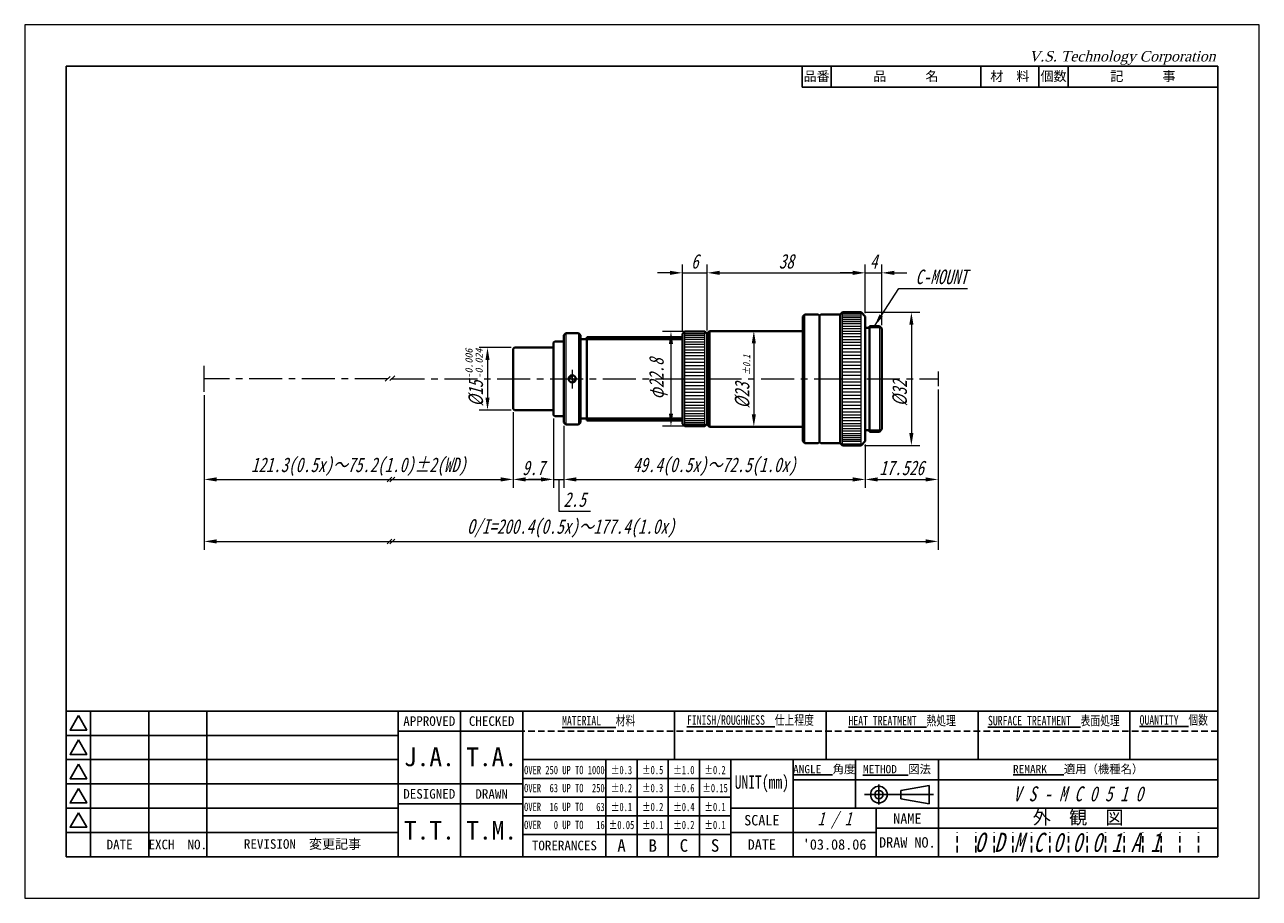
# Model space of a CAD drawing. Header units: millimetres. Extents: x 0 to 297, y 0 to 210.
import ezdxf

# ---------------------------------------------------------------- set-up
doc = ezdxf.new("R2010")
doc.units = ezdxf.units.MM
doc.header["$LTSCALE"] = 0.25
doc.linetypes.add('CENTER', pattern=[50.8, 31.75, -6.35, 6.35, -6.35])
doc.linetypes.add('HIDDEN', pattern=[9.525, 6.35, -3.175])
for name, color, linetype, lineweight in [('11-太線', 7, 'Continuous', 40), ('12-中線', 7, 'Continuous', 20), ('2-中心線', 5, 'CENTER', 20), ('4-寸法線', 5, 'Continuous', 20), ('6-図面枠', 5, 'Continuous', 25), ('補助線', 254, 'Continuous', 0)]:
    doc.layers.add(name, color=color, linetype=linetype, lineweight=lineweight)
doc.styles.add('(TNK)aSS', font='MS Gothic.ttf', dxfattribs={"width": 0.75, "oblique": 15, "height": 3.5})
doc.styles.add('italic_01', font='MS Gothic.ttf', dxfattribs={"width": 0.75, "oblique": 15, "height": 2})
doc.styles.add('narrow_01', font='MS Gothic.ttf', dxfattribs={"width": 0.75, "height": 2})
doc.styles.add('VST', font='CENTURY.TTF', dxfattribs={"oblique": 15, "height": 2.5})
doc.dimstyles.new('TMIZO', dxfattribs={"dimscale": 0, "dimtxt": 3.5, "dimasz": 3, "dimexe": 2, "dimexo": 0.8, "dimgap": 1, "dimtad": 3, "dimtoh": 1, "dimdec": 1, "dimrnd": 0.005, "dimdsep": 46, "dimtxsty": '(TNK)aSS', "dimcen": 0, "dimclrd": 5, "dimclre": 5, "dimclrt": 5, "dimaunit": 1, "dimadec": 0, "dimazin": 2, "dimtfac": 1, "dimtdec": 1, "dimtmove": 0, "dimatfit": 3, "dimfxl": 1, "dimtolj": 1, "dimtzin": 0, "dimlwd": -1, "dimlwe": -1, "dimarcsym": 0})

# ---------------------------------------------------------------- blocks, each defined once
blk = doc.blocks.new('*D1')
at = {"layer": '4-寸法線', "color": 5}
for p, q in [((219.71, 122.34), (219.71, 83.79)), ((43.19, 120.94), (43.19, 83.79)), ((46.19, 85.79), (216.71, 85.79))]:
    blk.add_line(p, q, dxfattribs=at)
for points in [[(46.19, 86.29), (46.19, 85.29), (43.19, 85.79)], [(216.71, 86.29), (216.71, 85.29), (219.71, 85.79)]]:
    blk.add_solid(points, dxfattribs=at)
at = {"layer": 'Defpoints', "color": 0}
for p in [(219.71, 123.14), (43.19, 121.74), (219.71, 85.79)]:
    blk.add_point(p, dxfattribs=at)
at = {"layer": '4-寸法線', "color": 5, "insert": (131.45, 88.91), "char_height": 3.5, "attachment_point": 5, "style": '(TNK)aSS'}
blk.add_mtext('\\A1;O/I=200.4(0.5x)～177.4(1.0x)', dxfattribs=at)
blk = doc.blocks.new('*D2')
at = {"layer": '4-寸法線', "color": 5}
for p, q in [((129.71, 113.57), (129.71, 98.69)), ((202.21, 109.07), (202.21, 98.69)), ((132.71, 100.69), (199.21, 100.69))]:
    blk.add_line(p, q, dxfattribs=at)
for points in [[(132.71, 101.19), (132.71, 100.19), (129.71, 100.69)], [(199.21, 101.19), (199.21, 100.19), (202.21, 100.69)]]:
    blk.add_solid(points, dxfattribs=at)
at = {"layer": 'Defpoints', "color": 0}
for p in [(129.71, 114.37), (202.21, 109.87), (202.21, 100.69)]:
    blk.add_point(p, dxfattribs=at)
at = {"layer": '4-寸法線', "color": 5, "insert": (165.96, 103.74), "char_height": 3.5, "attachment_point": 5, "style": '(TNK)aSS'}
blk.add_mtext('\\A1;49.4(0.5x)～72.5(1.0x)', dxfattribs=at)
blk = doc.blocks.new('*D3')
at = {"layer": '4-寸法線', "color": 5}
for p, q in [((117.51, 116.87), (117.51, 98.69)), ((127.21, 115.37), (127.21, 98.69)), ((120.51, 100.69), (124.21, 100.69))]:
    blk.add_line(p, q, dxfattribs=at)
for points in [[(120.51, 101.19), (120.51, 100.19), (117.51, 100.69)], [(124.21, 101.19), (124.21, 100.19), (127.21, 100.69)]]:
    blk.add_solid(points, dxfattribs=at)
at = {"layer": 'Defpoints', "color": 0}
for p in [(117.51, 117.67), (127.21, 116.17), (127.21, 100.69)]:
    blk.add_point(p, dxfattribs=at)
at = {"layer": '4-寸法線', "color": 5, "insert": (122.36, 103.44), "char_height": 3.5, "attachment_point": 5, "style": '(TNK)aSS'}
blk.add_mtext('\\A1;9.7', dxfattribs=at)
blk = doc.blocks.new('*D4')
at = {"layer": '4-寸法線', "color": 5}
for p, q in [((43.19, 120.94), (43.19, 98.69)), ((117.51, 116.87), (117.51, 98.69)), ((46.19, 100.69), (114.51, 100.69))]:
    blk.add_line(p, q, dxfattribs=at)
for points in [[(46.19, 101.19), (46.19, 100.19), (43.19, 100.69)], [(114.51, 101.19), (114.51, 100.19), (117.51, 100.69)]]:
    blk.add_solid(points, dxfattribs=at)
at = {"layer": 'Defpoints', "color": 0}
for p in [(43.19, 121.74), (117.51, 117.67), (117.51, 100.69)]:
    blk.add_point(p, dxfattribs=at)
at = {"layer": '4-寸法線', "color": 5, "insert": (80.35, 103.74), "char_height": 3.5, "attachment_point": 5, "style": '(TNK)aSS'}
blk.add_mtext('\\A1;121.3(0.5x)～75.2(1.0)±2(WD)', dxfattribs=at)
blk = doc.blocks.new('*D5')
at = {"layer": '4-寸法線', "color": 5}
for p, q in [((127.21, 115.37), (127.21, 98.69)), ((129.71, 113.57), (129.71, 98.69)), ((124.21, 100.69), (121.21, 100.69)), ((127.21, 100.69), (129.71, 100.69)), ((127.21, 100.69), (129.71, 100.69)), ((128.46, 100.69), (128.46, 93.07)), ((132.71, 100.69), (135.71, 100.69)), ((128.46, 93.07), (136.14, 93.07))]:
    blk.add_line(p, q, dxfattribs=at)
for points in [[(124.21, 101.19), (124.21, 100.19), (127.21, 100.69)], [(132.71, 101.19), (132.71, 100.19), (129.71, 100.69)]]:
    blk.add_solid(points, dxfattribs=at)
at = {"layer": 'Defpoints', "color": 0}
for p in [(127.21, 116.17), (129.71, 114.37), (129.71, 100.69)]:
    blk.add_point(p, dxfattribs=at)
at = {"layer": '4-寸法線', "color": 5, "insert": (132.3, 95.82), "char_height": 3.5, "attachment_point": 5, "style": '(TNK)aSS'}
blk.add_mtext('\\A1;2.5', dxfattribs=at)
blk = doc.blocks.new('*D6')
at = {"layer": '4-寸法線', "color": 5}
for p, q in [((117.01, 132.37), (109.33, 132.37)), ((111.33, 129.37), (111.33, 120.37)), ((117.01, 117.37), (109.33, 117.37))]:
    blk.add_line(p, q, dxfattribs=at)
for points in [[(110.83, 129.37), (111.83, 129.37), (111.33, 132.37)], [(110.83, 120.37), (111.83, 120.37), (111.33, 117.37)]]:
    blk.add_solid(points, dxfattribs=at)
at = {"layer": 'Defpoints', "color": 0}
for p in [(117.81, 132.37), (111.33, 117.37), (117.81, 117.37)]:
    blk.add_point(p, dxfattribs=at)
at = {"layer": '4-寸法線', "color": 5, "insert": (108.58, 121.34), "char_height": 3.5, "attachment_point": 5, "rotation": 90, "style": '(TNK)aSS'}
blk.add_mtext('\\A1;%%c15', dxfattribs=at)
blk = doc.blocks.new('*D7')
at = {"layer": '4-寸法線', "color": 5}
for p, q in [((219.71, 122.34), (219.71, 98.69)), ((202.21, 109.07), (202.21, 98.69)), ((205.21, 100.69), (216.71, 100.69))]:
    blk.add_line(p, q, dxfattribs=at)
for points in [[(205.21, 101.19), (205.21, 100.19), (202.21, 100.69)], [(216.71, 101.19), (216.71, 100.19), (219.71, 100.69)]]:
    blk.add_solid(points, dxfattribs=at)
at = {"layer": 'Defpoints', "color": 0}
for p in [(219.71, 123.14), (202.21, 109.87), (219.71, 100.69)]:
    blk.add_point(p, dxfattribs=at)
at = {"layer": '4-寸法線', "color": 5, "insert": (210.96, 103.44), "char_height": 3.5, "attachment_point": 5, "style": '(TNK)aSS'}
blk.add_mtext('\\A1;17.526', dxfattribs=at)
blk = doc.blocks.new('*D8')
at = {"layer": '4-寸法線', "color": 5}
for p, q in [((202.01, 140.87), (215.3, 140.87)), ((213.3, 137.87), (213.3, 111.87)), ((202.01, 108.87), (215.3, 108.87))]:
    blk.add_line(p, q, dxfattribs=at)
for points in [[(212.8, 137.87), (213.8, 137.87), (213.3, 140.87)], [(212.8, 111.87), (213.8, 111.87), (213.3, 108.87)]]:
    blk.add_solid(points, dxfattribs=at)
at = {"layer": 'Defpoints', "color": 0}
for p in [(201.21, 140.87), (201.21, 108.87), (213.3, 108.87)]:
    blk.add_point(p, dxfattribs=at)
at = {"layer": '4-寸法線', "color": 5, "insert": (210.55, 121.4), "char_height": 3.5, "attachment_point": 5, "rotation": 90, "style": '(TNK)aSS'}
blk.add_mtext('\\A1;%%c32', dxfattribs=at)
blk = doc.blocks.new('*D9')
at = {"layer": '4-寸法線', "color": 5}
for p, q in [((164.21, 136.67), (164.21, 152.35)), ((202.21, 140.67), (202.21, 152.35)), ((167.21, 150.35), (199.21, 150.35))]:
    blk.add_line(p, q, dxfattribs=at)
for points in [[(167.21, 150.85), (167.21, 149.85), (164.21, 150.35)], [(199.21, 150.85), (199.21, 149.85), (202.21, 150.35)]]:
    blk.add_solid(points, dxfattribs=at)
at = {"layer": 'Defpoints', "color": 0}
for p in [(202.21, 150.35), (202.21, 139.87), (164.21, 135.87)]:
    blk.add_point(p, dxfattribs=at)
at = {"layer": '4-寸法線', "color": 5, "insert": (183.21, 153.1), "char_height": 3.5, "attachment_point": 5, "style": '(TNK)aSS'}
blk.add_mtext('\\A1;38', dxfattribs=at)
blk = doc.blocks.new('*D10')
at = {"layer": '4-寸法線', "color": 5}
for p, q in [((186.41, 136.37), (173.4, 136.37)), ((175.4, 133.37), (175.4, 116.37)), ((186.41, 113.37), (173.4, 113.37))]:
    blk.add_line(p, q, dxfattribs=at)
for points in [[(174.9, 133.37), (175.9, 133.37), (175.4, 136.37)], [(174.9, 116.37), (175.9, 116.37), (175.4, 113.37)]]:
    blk.add_solid(points, dxfattribs=at)
at = {"layer": 'Defpoints', "color": 0}
for p in [(187.21, 136.37), (175.4, 113.37), (187.21, 113.37)]:
    blk.add_point(p, dxfattribs=at)
at = {"layer": '4-寸法線', "color": 5, "insert": (172.65, 120.87), "char_height": 3.5, "attachment_point": 5, "rotation": 90, "style": '(TNK)aSS'}
blk.add_mtext('\\A1;%%c23', dxfattribs=at)
blk = doc.blocks.new('*D11')
at = {"layer": '4-寸法線', "color": 5}
for p, q in [((160.41, 136.27), (153.47, 136.27)), ((155.47, 133.27), (155.47, 116.47)), ((160.41, 113.47), (153.47, 113.47))]:
    blk.add_line(p, q, dxfattribs=at)
for points in [[(154.97, 133.27), (155.97, 133.27), (155.47, 136.27)], [(154.97, 116.47), (155.97, 116.47), (155.47, 113.47)]]:
    blk.add_solid(points, dxfattribs=at)
at = {"layer": 'Defpoints', "color": 0}
for p in [(161.21, 136.27), (155.47, 113.47), (161.21, 113.47)]:
    blk.add_point(p, dxfattribs=at)
at = {"layer": '4-寸法線', "color": 5, "insert": (152.44, 124.87), "char_height": 3.5, "attachment_point": 5, "rotation": 90, "style": '(TNK)aSS'}
blk.add_mtext('\\A1;φ22.8', dxfattribs=at)
blk = doc.blocks.new('*D12')
at = {"layer": '4-寸法線', "color": 5}
for p, q in [((158.21, 136.47), (158.21, 152.35)), ((164.21, 136.47), (164.21, 152.35)), ((155.21, 150.35), (152.21, 150.35)), ((158.21, 150.35), (164.21, 150.35)), ((167.21, 150.35), (170.21, 150.35))]:
    blk.add_line(p, q, dxfattribs=at)
for points in [[(155.21, 150.85), (155.21, 149.85), (158.21, 150.35)], [(167.21, 150.85), (167.21, 149.85), (164.21, 150.35)]]:
    blk.add_solid(points, dxfattribs=at)
at = {"layer": 'Defpoints', "color": 0}
for p in [(164.21, 150.35), (158.21, 135.67), (164.21, 135.67)]:
    blk.add_point(p, dxfattribs=at)
at = {"layer": '4-寸法線', "color": 5, "insert": (161.21, 153.1), "char_height": 3.5, "attachment_point": 5, "style": '(TNK)aSS'}
blk.add_mtext('\\A1;6', dxfattribs=at)
blk = doc.blocks.new('*D13')
at = {"layer": '4-寸法線', "color": 5}
for p, q in [((202.21, 140.67), (202.21, 152.35)), ((206.21, 137.77), (206.21, 152.35)), ((199.21, 150.35), (196.21, 150.35)), ((202.21, 150.35), (206.21, 150.35)), ((209.21, 150.35), (212.21, 150.35))]:
    blk.add_line(p, q, dxfattribs=at)
for points in [[(199.21, 150.85), (199.21, 149.85), (202.21, 150.35)], [(209.21, 150.85), (209.21, 149.85), (206.21, 150.35)]]:
    blk.add_solid(points, dxfattribs=at)
at = {"layer": 'Defpoints', "color": 0}
for p in [(206.21, 150.35), (202.21, 139.87), (206.21, 136.97)]:
    blk.add_point(p, dxfattribs=at)
at = {"layer": '4-寸法線', "color": 5, "insert": (204.21, 153.1), "char_height": 3.5, "attachment_point": 5, "style": '(TNK)aSS'}
blk.add_mtext('\\A1;4', dxfattribs=at)

msp = doc.modelspace()

# ---------------------------------------------------------------- linework, layer by layer
at = {"layer": '11-太線'}
for p, q in [((187.71, 140.37), (187.21, 139.87)), ((187.21, 124.87), (187.21, 139.87)), ((190.91, 140.37), (187.71, 140.37)), ((190.91, 140.37), (191.21, 140.07)), ((191.51, 140.37), (191.21, 140.07)), ((191.21, 124.87), (191.21, 140.07)), ((196.21, 140.37), (191.51, 140.37)), ((196.21, 140.37), (196.71, 140.87)), ((196.21, 124.87), (196.21, 140.37)), ((196.71, 140.87), (201.21, 140.87)), ((201.21, 140.87), (202.21, 139.87)), ((202.21, 124.87), (202.21, 139.87)), ((203.21, 137.17), (202.21, 137.17)), ((203.21, 124.87), (203.21, 137.57)), ((203.21, 137.57), (205.61, 137.57)), ((205.61, 137.57), (206.21, 136.97)), ((206.21, 112.77), (206.21, 136.97)), ((127.51, 133.87), (127.21, 133.57)), ((127.51, 133.87), (129.41, 133.87)), ((129.41, 133.87), (129.71, 133.57)), ((130.21, 135.87), (129.71, 135.37)), ((129.71, 135.37), (129.71, 124.87)), ((133.21, 135.87), (130.21, 135.87)), ((133.21, 135.87), (133.71, 135.37)), ((133.71, 124.87), (133.71, 135.37)), ((135.21, 134.37), (133.71, 134.37)), ((158.21, 134.87), (135.21, 134.87)), ((135.21, 124.87), (135.21, 134.87)), ((158.21, 134.37), (135.21, 134.37)), ((158.81, 136.27), (158.21, 135.67)), ((158.21, 124.87), (158.21, 135.67)), ((163.61, 136.27), (158.81, 136.27)), ((163.61, 136.27), (164.21, 135.67)), ((164.21, 135.87), (164.71, 136.37)), ((164.21, 124.87), (164.21, 135.87)), ((187.21, 136.37), (164.71, 136.37)), ((164.71, 124.87), (164.71, 136.37)), ((117.81, 132.37), (117.51, 132.07)), ((117.51, 124.87), (117.51, 132.07)), ((127.21, 132.37), (117.81, 132.37)), ((127.21, 124.87), (127.21, 133.57)), ((117.51, 124.87), (117.51, 117.67)), ((127.21, 124.87), (127.21, 116.17)), ((129.71, 124.87), (129.71, 114.37)), ((133.71, 124.87), (133.71, 114.37)), ((135.21, 124.87), (135.21, 114.87)), ((158.21, 124.87), (158.21, 114.07)), ((164.21, 124.87), (164.21, 113.87)), ((164.71, 124.87), (164.71, 113.37)), ((187.21, 124.87), (187.21, 109.87)), ((191.21, 124.87), (191.21, 109.67)), ((196.21, 124.87), (196.21, 109.37)), ((202.21, 124.87), (202.21, 109.87)), ((203.21, 124.87), (203.21, 112.17)), ((117.81, 117.37), (117.51, 117.67)), ((127.21, 117.37), (117.81, 117.37)), ((127.51, 115.87), (127.21, 116.17)), ((127.51, 115.87), (129.41, 115.87)), ((129.41, 115.87), (129.71, 116.17)), ((130.21, 113.87), (129.71, 114.37)), ((133.21, 113.87), (130.21, 113.87)), ((133.21, 113.87), (133.71, 114.37)), ((135.21, 115.37), (133.71, 115.37)), ((158.21, 115.37), (135.21, 115.37)), ((158.21, 114.87), (135.21, 114.87)), ((158.81, 113.47), (158.21, 114.07)), ((163.61, 113.47), (158.81, 113.47)), ((163.61, 113.47), (164.21, 114.07)), ((164.21, 113.87), (164.71, 113.37)), ((187.21, 113.37), (164.71, 113.37)), ((203.21, 112.57), (202.21, 112.57)), ((203.21, 112.17), (205.61, 112.17)), ((205.61, 112.17), (206.21, 112.77)), ((187.71, 109.37), (187.21, 109.87)), ((190.91, 109.37), (187.71, 109.37)), ((190.91, 109.37), (191.21, 109.67)), ((191.51, 109.37), (191.21, 109.67)), ((196.21, 109.37), (191.51, 109.37)), ((196.21, 109.37), (196.71, 108.87)), ((196.71, 108.87), (201.21, 108.87)), ((201.21, 108.87), (202.21, 109.87))]:
    msp.add_line(p, q, dxfattribs=at)
msp.add_circle((131.71, 124.87), 0.85, dxfattribs=at)
at = {"layer": '12-中線'}
for p, q in [((187.71, 109.37), (187.71, 140.37)), ((196.71, 108.87), (196.71, 140.87)), ((196.71, 140.47), (201.21, 140.47)), ((201.21, 139.97), (196.71, 139.97)), ((201.21, 108.87), (201.21, 140.87)), ((201.21, 139.57), (196.71, 139.57)), ((201.21, 139.07), (196.71, 139.07)), ((201.21, 138.57), (196.71, 138.57)), ((201.21, 138.07), (196.71, 138.07)), ((201.21, 137.47), (196.71, 137.47)), ((201.21, 136.87), (196.71, 136.87)), ((206.01, 137.17), (203.21, 137.17)), ((205.61, 137.57), (205.61, 112.17)), ((130.21, 135.87), (130.21, 113.87)), ((133.21, 135.87), (133.21, 113.87)), ((158.81, 113.47), (158.81, 136.27)), ((158.81, 136.17), (163.61, 136.17)), ((158.81, 135.77), (163.61, 135.77)), ((158.81, 135.37), (163.61, 135.37)), ((158.81, 134.87), (163.61, 134.87)), ((158.81, 134.37), (163.61, 134.37)), ((158.81, 133.77), (163.61, 133.77)), ((163.61, 113.47), (163.61, 136.27)), ((201.21, 136.27), (196.71, 136.27)), ((201.21, 135.67), (196.71, 135.67)), ((201.21, 134.97), (196.71, 134.97)), ((201.21, 134.27), (196.71, 134.27)), ((158.81, 133.17), (163.61, 133.17)), ((158.81, 132.57), (163.61, 132.57)), ((158.81, 131.87), (163.61, 131.87)), ((158.81, 131.17), (163.61, 131.17)), ((201.21, 133.57), (196.71, 133.57)), ((201.21, 132.87), (196.71, 132.87)), ((201.21, 132.07), (196.71, 132.07)), ((201.21, 131.27), (196.71, 131.27)), ((158.81, 130.47), (163.61, 130.47)), ((158.81, 129.67), (163.61, 129.67)), ((158.81, 128.87), (163.61, 128.87)), ((158.81, 128.07), (163.61, 128.07)), ((201.21, 130.47), (196.71, 130.47)), ((201.21, 129.67), (196.71, 129.67)), ((201.21, 128.87), (196.71, 128.87)), ((201.21, 128.07), (196.71, 128.07)), ((132.19, 124.17), (131.01, 125.35)), ((132.41, 124.38), (131.22, 125.57)), ((158.81, 127.27), (163.61, 127.27)), ((158.81, 126.47), (163.61, 126.47)), ((158.81, 125.67), (163.61, 125.67)), ((158.81, 124.87), (163.61, 124.87)), ((201.21, 127.27), (196.71, 127.27)), ((201.21, 126.47), (196.71, 126.47)), ((201.21, 125.67), (196.71, 125.67)), ((196.71, 124.87), (201.21, 124.87)), ((158.81, 124.07), (163.61, 124.07)), ((158.81, 123.27), (163.61, 123.27)), ((158.81, 122.47), (163.61, 122.47)), ((201.21, 124.07), (196.71, 124.07)), ((201.21, 123.27), (196.71, 123.27)), ((201.21, 122.47), (196.71, 122.47)), ((158.81, 121.67), (163.61, 121.67)), ((158.81, 120.87), (163.61, 120.87)), ((158.81, 120.07), (163.61, 120.07)), ((158.81, 119.27), (163.61, 119.27)), ((201.21, 121.67), (196.71, 121.67)), ((201.21, 120.87), (196.71, 120.87)), ((201.21, 120.07), (196.71, 120.07)), ((201.21, 119.27), (196.71, 119.27)), ((158.81, 118.57), (163.61, 118.57)), ((158.81, 117.87), (163.61, 117.87)), ((158.81, 117.17), (163.61, 117.17)), ((158.81, 116.57), (163.61, 116.57)), ((158.81, 115.97), (163.61, 115.97)), ((201.21, 118.47), (196.71, 118.47)), ((201.21, 117.67), (196.71, 117.67)), ((201.21, 116.87), (196.71, 116.87)), ((201.21, 116.17), (196.71, 116.17)), ((158.81, 115.37), (163.61, 115.37)), ((158.81, 114.87), (163.61, 114.87)), ((158.81, 114.37), (163.61, 114.37)), ((158.81, 113.97), (163.61, 113.97)), ((158.81, 113.57), (163.61, 113.57)), ((201.21, 115.47), (196.71, 115.47)), ((201.21, 114.77), (196.71, 114.77)), ((201.21, 114.07), (196.71, 114.07)), ((201.21, 113.47), (196.71, 113.47)), ((201.21, 112.87), (196.71, 112.87)), ((201.21, 112.27), (196.71, 112.27)), ((201.21, 111.67), (196.71, 111.67)), ((201.21, 111.17), (196.71, 111.17)), ((201.21, 110.67), (196.71, 110.67)), ((201.21, 110.17), (196.71, 110.17)), ((206.01, 112.57), (203.21, 112.57)), ((201.21, 109.77), (196.71, 109.77)), ((196.71, 109.27), (201.21, 109.27))]:
    msp.add_line(p, q, dxfattribs=at)
at = {"layer": '2-中心線'}
for p, q in [((87.33, 124.87), (43.19, 124.87)), ((87.94, 125.41), (86.73, 124.33)), ((89.02, 125.61), (87.87, 124.46)), ((88.28, 124.87), (219.71, 124.87)), ((131.71, 127), (131.71, 122.52))]:
    msp.add_line(p, q, dxfattribs=at)
at = {"layer": '4-寸法線'}
for p, q in [((43.19, 121.74), (43.19, 128)), ((219.71, 126.6), (219.71, 123.14)), ((88.32, 101.27), (87.18, 100.12)), ((89.02, 101.27), (87.87, 100.12)), ((88.32, 86.36), (87.18, 85.21)), ((89.02, 86.36), (87.87, 85.21))]:
    msp.add_line(p, q, dxfattribs=at)
at = {"layer": '6-図面枠'}
for p, q in [((10, 200), (10, 10)), ((287, 200), (10, 200)), ((187, 195), (187, 200)), ((194, 195), (194, 200)), ((230, 195), (230, 200)), ((244, 195), (244, 200)), ((251, 195), (251, 200)), ((287, 10), (287, 200)), ((287, 195), (187, 195)), ((287, 45), (10, 45)), ((15.83, 45), (15.83, 10)), ((29.83, 45), (29.83, 10)), ((43.83, 45), (43.83, 10)), ((89.83, 45), (89.83, 10)), ((104.83, 45), (104.83, 10)), ((119.83, 45), (119.83, 10)), ((156.33, 33.33), (156.33, 45)), ((192.83, 33.33), (192.83, 45)), ((229.33, 33.33), (229.33, 45)), ((265.83, 33.33), (265.83, 45)), ((15.83, 39.17), (10, 39.17)), ((29.83, 39.17), (15.83, 39.17)), ((43.83, 39.17), (29.83, 39.17)), ((89.83, 39.17), (43.83, 39.17)), ((119.83, 40.17), (89.83, 40.17)), ((15.83, 33.33), (10, 33.33)), ((29.83, 33.33), (15.83, 33.33)), ((43.83, 33.33), (29.83, 33.33)), ((89.83, 33.33), (43.83, 33.33)), ((287, 33.33), (119.83, 33.33)), ((139.83, 10), (139.83, 33.33)), ((147.33, 10), (147.33, 33.33)), ((154.83, 10), (154.83, 33.33)), ((162.33, 10), (162.33, 33.33)), ((169.83, 10), (169.83, 33.33)), ((184.83, 21.67), (184.83, 33.33)), ((199.83, 21.67), (199.83, 33.33)), ((219.83, 10), (219.83, 33.33)), ((15.83, 27.5), (10, 27.5)), ((29.83, 27.5), (15.83, 27.5)), ((43.83, 27.5), (29.83, 27.5)), ((89.83, 27.5), (43.83, 27.5)), ((119.83, 27.5), (89.83, 27.5)), ((169.83, 28.83), (119.83, 28.83)), ((287, 28.5), (184.83, 28.5)), ((205.48, 27.33), (205.48, 22.53)), ((217.6, 27.15), (210.8, 25.94)), ((217.6, 24.93), (217.6, 27.15)), ((169.83, 24.33), (119.83, 24.33)), ((202, 24.93), (218.66, 24.93)), ((210.8, 24.93), (210.8, 25.94)), ((210.8, 24.93), (210.8, 23.91)), ((217.6, 22.7), (210.8, 23.91)), ((217.6, 24.93), (217.6, 22.7)), ((15.83, 21.67), (10, 21.67)), ((29.83, 21.67), (15.83, 21.67)), ((43.83, 21.67), (29.83, 21.67)), ((89.83, 21.67), (43.83, 21.67)), ((119.83, 22.67), (89.83, 22.67)), ((169.83, 21.67), (287, 21.67)), ((184.83, 10), (184.83, 21.67)), ((204.83, 10), (204.83, 21.67)), ((169.83, 19.83), (119.83, 19.83)), ((15.83, 15.83), (10, 15.83)), ((29.83, 15.83), (15.83, 15.83)), ((43.83, 15.83), (29.83, 15.83)), ((89.83, 15.83), (43.83, 15.83)), ((169.83, 15.33), (119.83, 15.33)), ((204.83, 15.83), (169.83, 15.83)), ((287, 16.83), (204.83, 16.83)), ((219.83, 16.83), (219.83, 10)), ((10, 10), (287, 10))]:
    msp.add_line(p, q, dxfattribs=at)
at = {"layer": '6-図面枠', "linetype": 'HIDDEN'}
msp.add_line((287, 40.17), (119.83, 40.17), dxfattribs=at)
at = {"layer": '6-図面枠', "color": 2, "linetype": 'HIDDEN'}
for p, q in [((224.3, 11), (224.3, 15.83)), ((228.77, 11), (228.77, 15.83)), ((233.23, 11), (233.23, 15.83)), ((237.7, 11), (237.7, 15.83)), ((242.17, 11), (242.17, 15.83)), ((246.63, 11), (246.63, 15.83)), ((251.1, 11), (251.1, 15.83)), ((255.57, 11), (255.57, 15.83)), ((260.03, 11), (260.03, 15.83)), ((264.5, 11), (264.5, 15.83)), ((268.97, 11), (268.97, 15.83)), ((273.43, 11), (273.43, 15.83)), ((277.9, 11), (277.9, 15.83)), ((282.37, 11), (282.37, 15.83))]:
    msp.add_line(p, q, dxfattribs=at)
at = {"layer": '6-図面枠'}
for points in [[(12.92, 43.92), (10.9, 40.42), (14.94, 40.42)], [(12.92, 38.08), (10.9, 34.58), (14.94, 34.58)], [(12.92, 32.25), (10.9, 28.75), (14.94, 28.75)], [(12.92, 26.42), (10.9, 22.92), (14.94, 22.92)], [(12.92, 20.58), (10.9, 17.08), (14.94, 17.08)]]:
    msp.add_lwpolyline(points, close=True, dxfattribs=at)
for radius in [2, 1]:
    msp.add_circle((205.48, 24.93), radius, dxfattribs=at)
at = {"layer": '補助線'}
for p, q in [((297, 210), (0, 210)), ((0, 210), (0, 0)), ((297, 0), (297, 210)), ((0, 0), (297, 0))]:
    msp.add_line(p, q, dxfattribs=at)

# ---------------------------------------------------------------- texts
at = {"layer": '4-寸法線', "style": '(TNK)aSS', "oblique": 15}
for s, p in [('-0.006', (107.74, 124.96)), ('-0.024', (110.18, 124.96))]:
    msp.add_text(s, height=1.75, rotation=90, dxfattribs=at).set_placement(p)
at = {"layer": '4-寸法線', "style": '(TNK)aSS', "oblique": 15, "width": 0.75}
msp.add_text('±0.1', height=1.75, rotation=90, dxfattribs=at).set_placement((174.54, 125.72))
at = {"layer": '4-寸法線', "color": 5, "insert": (214.28, 147.58), "char_height": 3.5, "attachment_point": 7, "style": '(TNK)aSS'}
msp.add_mtext('C-MOUNT', dxfattribs=at)
at = {"layer": '6-図面枠'}
for s, insert, char_height, width, attachment_point, style in [('V.S. Technology Corporation', (241.58, 203.67), 2.5, 50, 1, 'VST'), ('{\\fＭＳ ゴシック|b0|i0|c128|p49;\\LFINISH/ROUGHNESS\\l  仕上程度}', (174.58, 42.58), 2.3, 36.5, 5, 'narrow_01'), ('{\\fＭＳ ゴシック|b0|i0|c128|p49;\\LHEAT TREATMENT\\l  熱処理}', (211.08, 42.58), 2.3, 36.5, 5, 'narrow_01'), ('{\\fＭＳ ゴシック|b0|i0|c128|p49;\\LSURFACE TREATMENT\\l  表面処理}', (247.58, 42.58), 2.3, 36.5, 5, 'narrow_01'), ('{\\fＭＳ ゴシック|b0|i0|c128|p49;\\LQUANTITY\\l  個数}', (276.42, 42.58), 2.3, 21.1667, 5, 'narrow_01'), ('{\\fＭＳ ゴシック|b0|i0|c128|p49;\\LMATERIAL\\l   材料}', (138.08, 42.58), 2.3, 36.5, 5, 'narrow_01'), ('OVER 250 UP TO 1000', (129.83, 30.82), 2, 20, 5, 'narrow_01'), ('±0.3', (143.58, 30.82), 2, 7.5, 5, 'narrow_01'), ('±0.5', (151.08, 30.82), 2, 7.5, 5, 'narrow_01'), ('±1.0', (158.58, 30.82), 2, 7.5, 5, 'narrow_01'), ('±0.2', (166.08, 30.82), 2, 7.5, 5, 'narrow_01'), ('UNIT(mm)', (177.33, 27.5), 3.2, 15, 5, 'narrow_01'), ('OVER  63 UP TO  250', (129.83, 26.48), 2, 20, 5, 'narrow_01'), ('±0.2', (143.58, 26.48), 2, 7.5, 5, 'narrow_01'), ('{\\fＭＳ ゴシック|b0|i0|c128|p49;±0.3}', (151.08, 26.48), 2, 7.5, 5, 'narrow_01'), ('{\\fＭＳ ゴシック|b0|i0|c128|p49;±0.6}', (158.58, 26.48), 2, 7.5, 5, 'narrow_01'), ('{\\fＭＳ ゴシック|b0|i0|c128|p49;±0.15}', (166.08, 26.48), 2, 7.5, 5, 'narrow_01'), ('V S - M C 0 5 1 0', (253.42, 25.08), 3.6, 67.1667, 5, 'italic_01'), ('OVER  16 UP TO   63', (129.83, 21.95), 2, 20, 5, 'narrow_01'), ('{\\fＭＳ ゴシック|b0|i0|c128|p49;±0.1}', (143.58, 21.95), 2, 7.5, 5, 'narrow_01'), ('{\\fＭＳ ゴシック|b0|i0|c128|p49;±0.2}', (151.08, 21.95), 2, 7.5, 5, 'narrow_01'), ('{\\fＭＳ ゴシック|b0|i0|c128|p49;±0.4}', (158.58, 21.95), 2, 7.5, 5, 'narrow_01'), ('{\\fＭＳ ゴシック|b0|i0|c128|p49;±0.1}', (166.08, 21.95), 2, 7.5, 5, 'narrow_01'), ('1 / 1', (194.83, 18.75), 3.2, 20, 5, 'italic_01'), ('OVER   0 UP TO   16', (129.83, 17.62), 2, 20, 5, 'narrow_01'), ('{\\fＭＳ ゴシック|b0|i0|c128|p49;±0.05}', (143.58, 17.62), 2, 7.5, 5, 'narrow_01'), ('{\\fＭＳ ゴシック|b0|i0|c128|p49;±0.1}', (151.08, 17.62), 2, 7.5, 5, 'narrow_01'), ('{\\fＭＳ ゴシック|b0|i0|c128|p49;±0.2}', (158.58, 17.62), 2, 7.5, 5, 'narrow_01'), ('{\\fＭＳ ゴシック|b0|i0|c128|p49;±0.1}', (166.08, 17.62), 2, 7.5, 5, 'narrow_01'), ('O D M C 0 0 0 1 A 1', (250.85, 13.42), 4.6, 67.1667, 5, 'italic_01')]:
    msp.add_mtext(s, dxfattribs=dict(at, insert=insert, char_height=char_height, width=width, attachment_point=attachment_point, style=style))
at = {"layer": '6-図面枠', "attachment_point": 5}
for s, insert, char_height, width in [('{\\fＭＳ ゴシック|b0|i0|c128|p49;品\u3000\u3000\u3000名}', (212, 197.5), 2.3, 36), ('{\\fＭＳ ゴシック|b0|i0|c128|p49;品番}', (190.5, 197.5), 2.3, 7), ('{\\fＭＳ ゴシック|b0|i0|c128|p49;材\u3000料}', (237, 197.5), 2.3, 14), ('{\\fＭＳ ゴシック|b0|i0|c128|p49;個数}', (247.5, 197.5), 2.3, 7), ('{\\fＭＳ ゴシック|b0|i0|c128|p49;記\u3000\u3000\u3000事}', (269, 197.5), 2.3, 36), ('{\\fＭＳ ゴシック|b0|i0|c128|p49;APPROVED}', (97.33, 42.58), 2.3, 15), ('{\\fＭＳ ゴシック|b0|i0|c128|p49;CHECKED}', (112.33, 42.58), 2.3, 15), ('{\\fＭＳ ゴシック|b0|i0|c128|p49;J.A.}', (97.35, 33.97), 4.5, 15), ('{\\fＭＳ ゴシック|b0|i0|c128|p49;T.A.}', (112.33, 33.97), 4.5, 15), ('{\\fＭＳ ゴシック|b0|i0|c128|p49;\\LANGLE\\l  角度}', (192.33, 30.92), 2, 15), ('{\\fＭＳ ゴシック|b0|i0|c128|p49;\\LMETHOD\\l  図法}', (209.83, 30.92), 2, 20), ('{\\fＭＳ ゴシック|b0|i0|c128|p49;\\LREMARK\\l   適用（機種名）}', (253.42, 30.92), 2, 67.1667), ('{\\fＭＳ ゴシック|b0|i0|c128|p49;DESIGNED}', (97.33, 25.08), 2.3, 15), ('{\\fＭＳ ゴシック|b0|i0|c128|p49;DRAWN}', (112.33, 25.08), 2.3, 15), ('{\\fＭＳ ゴシック|b0|i0|c128|p49;外\u3000観\u3000図}', (253.42, 19.25), 3.2, 67.1667), ('{\\fＭＳ ゴシック|b0|i0|c128|p49;T.T.}', (97.35, 16.33), 4.5, 15), ('{\\fＭＳ ゴシック|b0|i0|c128|p49;T.M.}', (112.33, 16.33), 4.5, 15), ('{\\fＭＳ ゴシック|b0|i0|c128|p49;SCALE}', (177.33, 18.75), 2.5, 15), ('{\\fＭＳ ゴシック|b0|i0|c128|p49;NAME}', (212.33, 19.15), 2.5, 15), ('{\\fＭＳ ゴシック|b0|i0|c128|p49;EXCH  NO.}', (36.83, 12.92), 2.3, 14), ('{\\fＭＳ ゴシック|b0|i0|c128|p49;DRAW NO.}', (212.33, 13.42), 2.5, 15), ('{\\fＭＳ ゴシック|b0|i0|c128|p49;DATE}', (22.83, 12.92), 2.3, 14), ('{\\fＭＳ ゴシック|b0|i0|c128|p49;REVISION  変更記事}', (66.83, 12.92), 2.3, 46), ('{\\fＭＳ ゴシック|b0|i0|c128|p49;TORERANCES}', (129.83, 12.67), 2.3, 20), ('{\\fＭＳ ゴシック|b0|i0|c128|p49;A}', (143.58, 12.67), 3, 7.5), ('{\\fＭＳ ゴシック|b0|i0|c128|p49;B}', (151.08, 12.67), 3, 7.5), ('{\\fＭＳ ゴシック|b0|i0|c128|p49;C}', (158.58, 12.67), 3, 7.5), ('{\\fＭＳ ゴシック|b0|i0|c128|p49;S}', (166.08, 12.67), 3, 7.5), ('{\\fＭＳ ゴシック|b0|i0|c128|p49;DATE}', (177.33, 12.92), 2.5, 15), ("{\\fＭＳ ゴシック|b0|i0|c128|p49;'03.08.06}", (194.83, 12.92), 2.5, 20)]:
    msp.add_mtext(s, dxfattribs=dict(at, insert=insert, char_height=char_height, width=width))

# ---------------------------------------------------------------- dimensions: what is measured, and where the dimension line sits
at = {"layer": '4-寸法線'}
for base, p1, p2, override, picture, middle in [((164.21, 150.35), (158.21, 135.67), (164.21, 135.67), {"dimscale": 1}, '*D12', (161.21, 153.1)), ((202.21, 150.35), (164.21, 135.87), (202.21, 139.87), {"dimscale": 1}, '*D9', (183.21, 153.1)), ((127.21, 100.69), (117.51, 117.67), (127.21, 116.17), {"dimscale": 1, "dimtmove": 1}, '*D3', (122.36, 103.44))]:
    dim = msp.add_linear_dim(base=base, p1=p1, p2=p2, dimstyle='TMIZO', override=override, dxfattribs=at)
    dim.commit()
    dim.dimension.update_dxf_attribs({"geometry": picture, "text_midpoint": middle})
for base, p1, p2, override, picture, middle in [((206.21, 150.35), (202.21, 139.87), (206.21, 136.97), {"dimscale": 1}, '*D13', (204.21, 150.35)), ((129.71, 100.69), (127.21, 116.17), (129.71, 114.37), {"dimscale": 1, "dimtmove": 1}, '*D5', (129.46, 93.07))]:
    dim = msp.add_linear_dim(base=base, p1=p1, p2=p2, dimstyle='TMIZO', override=override, dxfattribs=at)
    dim.commit()
    dim.dimension.update_dxf_attribs({"geometry": picture, "text_midpoint": middle, "dimtype": 160})
for base, p1, p2, picture, middle in [((213.3, 108.87), (201.21, 140.87), (201.21, 108.87), '*D8', (213.3, 121.4)), ((175.4, 113.37), (187.21, 136.37), (187.21, 113.37), '*D10', (175.4, 120.87)), ((111.33, 117.37), (117.81, 132.37), (117.81, 117.37), '*D6', (111.33, 121.34))]:
    dim = msp.add_linear_dim(base=base, p1=p1, p2=p2, angle=90, text='%%c<>', dimstyle='TMIZO', override={"dimscale": 1}, dxfattribs=at)
    dim.commit()
    dim.dimension.update_dxf_attribs({"geometry": picture, "text_midpoint": middle, "dimtype": 160})
dim = msp.add_linear_dim(base=(155.47, 113.47), p1=(161.21, 136.27), p2=(161.21, 113.47), angle=90, text='φ<>', dimstyle='TMIZO', override={"dimscale": 1}, dxfattribs=at)
dim.commit()
dim.dimension.update_dxf_attribs({"geometry": '*D11', "text_midpoint": (152.44, 124.87)})
dim = msp.add_linear_dim(base=(219.71, 85.79), p1=(43.19, 121.74), p2=(219.71, 123.14), text='O/I=200.4(0.5x)～177.4(1.0x)', dimstyle='TMIZO', override={"dimscale": 1}, dxfattribs=at)
dim.commit()
dim.dimension.update_dxf_attribs({"geometry": '*D1', "text_midpoint": (131.45, 85.79), "dimtype": 160})
for base, p1, p2, text, override, picture, middle in [((219.71, 100.69), (202.21, 109.87), (219.71, 123.14), '17.526', {"dimscale": 1, "dimtmove": 1}, '*D7', (210.96, 103.44)), ((117.51, 100.69), (43.19, 121.74), (117.51, 117.67), '121.3(0.5x)～75.2(1.0)±2(WD)', {"dimscale": 1}, '*D4', (80.35, 103.74)), ((202.21, 100.69), (129.71, 114.37), (202.21, 109.87), '49.4(0.5x)～72.5(1.0x)', {"dimscale": 1, "dimtmove": 1}, '*D2', (165.96, 103.74))]:
    dim = msp.add_linear_dim(base=base, p1=p1, p2=p2, text=text, dimstyle='TMIZO', override=override, dxfattribs=at)
    dim.commit()
    dim.dimension.update_dxf_attribs({"geometry": picture, "text_midpoint": middle})

# ---------------------------------------------------------------- leaders
at = {"layer": '4-寸法線', "annotation_type": 0, "has_hookline": 1, "hookline_direction": 0, "text_width": 12.56}
msp.add_leader([(204.41, 137.57), (210.28, 146.58), (213.28, 146.58)], dimstyle='TMIZO', override={"dimscale": 1, "dimtad": 1}, dxfattribs=at)

doc.saveas('drawing.dxf')
